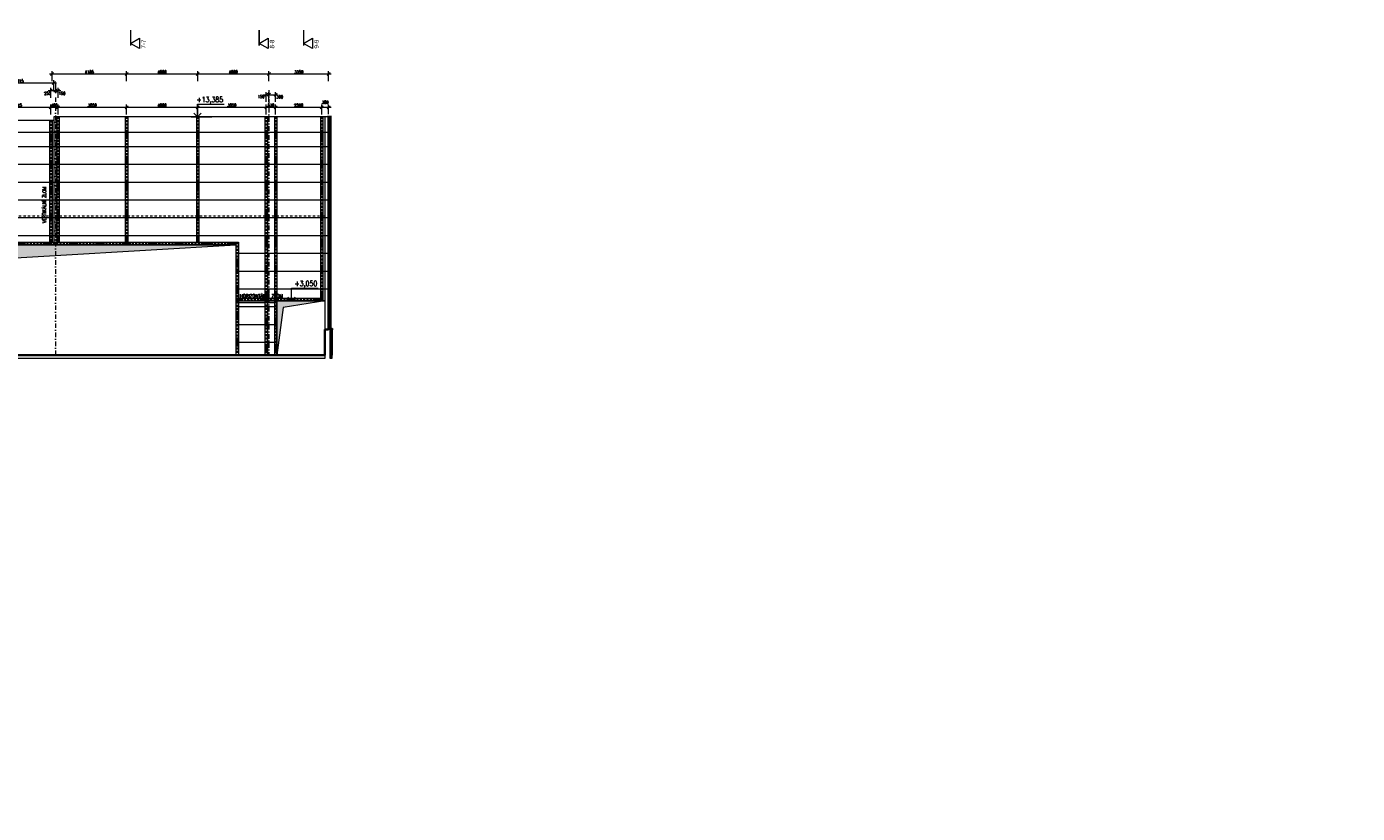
# Model space of a CAD drawing. Header units: millimetres. Extents: x -485339 to 350584, y -1189936 to 0.
# Tile 184 of 256: x 81090 to 155877, y -1189936 to -1145724. Entities that reach past the tile are written whole.
import ezdxf
from ezdxf.enums import TextEntityAlignment as Align

# ---------------------------------------------------------------- set-up
doc = ezdxf.new("R2010")
doc.units = ezdxf.units.MM
doc.header["$LTSCALE"] = 10
for name, pattern in [('ACAD_ISO10W100', [18.5, 12, -3, 0.5, -3]), ('DASHDOT', [25.4, 12.7, -6.35, 0, -6.35]), ('DASHED', [19.05, 12.7, -6.35]), ('ČÁRKOVANÁ', [19.05, 12.7, -6.35])]:
    doc.linetypes.add(name, pattern=pattern)
doc.layers.get('Defpoints').update_dxf_attribs({"color": 201})
for name, color, linetype, lineweight in [('N_kóty', 10, 'Continuous', 18), ('N_popis_fasáda', 212, 'Continuous', 18), ('N_čáry_obrys', 10, 'Continuous', 35), ('N_čáry_obv.plášt', 212, 'Continuous', 18), ('N_čáry_obv.plášt_obrys', 212, 'Continuous', 35), ('N_čáry_plné', 10, 'Continuous', 18), ('N_čáry_pod', 10, 'ČÁRKOVANÁ', 18), ('St_kóty_výškové', 132, 'Continuous', 18), ('St_popis', 250, 'Continuous', 18), ('St_sloupy_opláštění_pohled', 25, 'ČÁRKOVANÁ', 18), ('St_čáry_obrys', 5, 'Continuous', 35), ('St_čáry_osy', 250, 'DASHDOT', 18), ('St_čáry_plné', 250, 'Continuous', 18), ('St_šrafy', 250, 'Continuous', 18)]:
    doc.layers.add(name, color=color, linetype=linetype, lineweight=lineweight)
doc.layers.add('N_profily', color=7, linetype='Continuous', lineweight=18, true_color=0x2424ff)
doc.layers.add('N_PROFILY_KOTY', color=7, linetype='Continuous', lineweight=18, true_color=0x2424ff)
doc.styles.add('Andy', font='arial.ttf')
doc.styles.add('ROMANS', font='romans.shx', dxfattribs={"width": 0.8})
doc.styles.get("Standard").update_dxf_attribs({"font": 'simplex.shx', "width": 0.8})
doc.linetypes.add('IZOLACE', pattern='A,0.0001,-0.1,[134,ltypeshp.shx,S=0.1,R=0,X=-0.1,Y=0],-0.2,[134,ltypeshp.shx,S=0.1,R=180,X=0.1,Y=0],-0.1', length=0.4001)
doc.linetypes.add('ZIGZAG', pattern='A,0.00254,-5.08,[131,ltypeshp.shx,S=5.08,R=0,X=-5.08,Y=0],-10.16,[131,ltypeshp.shx,S=5.08,R=180,X=5.08,Y=0],-5.08', length=20.32254)
doc.dimstyles.new('stavebníM100', dxfattribs={"dimtxt": 165, "dimasz": 170, "dimexe": 150, "dimexo": 100, "dimgap": 30, "dimtad": 1, "dimdec": 0, "dimtxsty": 'Standard', "dimblk": 'OBLIQUE', "dimcen": -2.5, "dimdle": 150, "dimclrd": 256, "dimclre": 256, "dimclrt": 256, "dimadec": 4, "dimazin": 0, "dimtfac": 1, "dimtdec": 0, "dimtmove": 2, "dimatfit": 3, "dimldrblk": 'OBLIQUE', "dimfxl": 400, "dimfxlon": 1, "dimlwd": -1, "dimlwe": -1, "dimarcsym": 0})

# ---------------------------------------------------------------- blocks, each defined once
blk = doc.blocks.new('*U7323')
at = {"color": 0, "linetype": 'ByBlock', "lineweight": -2}
blk.add_line((3, 0), (-7, 0), dxfattribs=at)
for points in [[(0, 0), (0, 6.12), (0, 6.12), (-13, 6.12)], [(1.75, 1.75), (0, 0), (-1.75, 1.75)]]:
    blk.add_lwpolyline(points, dxfattribs=at)
at = {"color": 0, "linetype": 'ByBlock', "lineweight": -2, "style": 'ROMANS', "width": 0.8}
for tag, p in [('VYSKA', (-3.45, 9.63)), ('POPIS_001', (-12.5, 5.12))]:
    blk.add_attdef(tag, text='', height=2.5, dxfattribs=at).set_placement(p, align=Align.TOP_RIGHT)
blk = doc.blocks.new('_OBLIQUE')
at = {"color": 0, "linetype": 'ByBlock'}
blk.add_line((-0.5, -0.5), (0.5, 0.5), dxfattribs=at)
blk = doc.blocks.new('*D8075')
at = {"layer": 'Defpoints', "color": 0}
for p in [(82449, -1150253), (78704, -1150997), (82449, -1150997)]:
    blk.add_point(p, dxfattribs=at)
at = {"layer": 'N_PROFILY_KOTY'}
for p, q in [((78704, -1150653), (78704, -1150103)), ((82449, -1150653), (82449, -1150103)), ((78554, -1150253), (82599, -1150253))]:
    blk.add_line(p, q, dxfattribs=at)
at = {"layer": 'N_PROFILY_KOTY', "linetype": 'ByBlock', "xscale": 170, "yscale": 170, "zscale": 170, "rotation": 180}
blk.add_blockref('_OBLIQUE', (78704, -1150253), dxfattribs=at)
at = {"layer": 'N_PROFILY_KOTY', "linetype": 'ByBlock', "xscale": 170, "yscale": 170, "zscale": 170}
blk.add_blockref('_OBLIQUE', (82449, -1150253), dxfattribs=at)
at = {"layer": 'N_PROFILY_KOTY', "lineweight": 18, "insert": (80577, -1150140), "char_height": 165, "attachment_point": 5}
blk.add_mtext('3745', dxfattribs=at)
blk = doc.blocks.new('*D8076')
at = {"layer": 'Defpoints', "color": 0}
for p in [(82854, -1150253), (82854, -1150792), (82449, -1150997)]:
    blk.add_point(p, dxfattribs=at)
at = {"layer": 'N_PROFILY_KOTY'}
for p, q in [((82449, -1150653), (82449, -1150103)), ((82854, -1150653), (82854, -1150103)), ((82299, -1150253), (83004, -1150253))]:
    blk.add_line(p, q, dxfattribs=at)
at = {"layer": 'N_PROFILY_KOTY', "linetype": 'ByBlock', "xscale": 170, "yscale": 170, "zscale": 170, "rotation": 180}
blk.add_blockref('_OBLIQUE', (82449, -1150253), dxfattribs=at)
at = {"layer": 'N_PROFILY_KOTY', "linetype": 'ByBlock', "xscale": 170, "yscale": 170, "zscale": 170}
blk.add_blockref('_OBLIQUE', (82854, -1150253), dxfattribs=at)
at = {"layer": 'N_PROFILY_KOTY', "lineweight": 18, "insert": (82652, -1150140), "char_height": 165, "attachment_point": 5}
blk.add_mtext('405', dxfattribs=at)
blk = doc.blocks.new('*D8077')
at = {"layer": 'Defpoints', "color": 0}
for p in [(82854, -1150792), (86704, -1150253), (86704, -1150792)]:
    blk.add_point(p, dxfattribs=at)
at = {"layer": 'N_PROFILY_KOTY'}
for p, q in [((82854, -1150653), (82854, -1150103)), ((86704, -1150653), (86704, -1150103)), ((82704, -1150253), (86854, -1150253))]:
    blk.add_line(p, q, dxfattribs=at)
at = {"layer": 'N_PROFILY_KOTY', "linetype": 'ByBlock', "xscale": 170, "yscale": 170, "zscale": 170, "rotation": 180}
blk.add_blockref('_OBLIQUE', (82854, -1150253), dxfattribs=at)
at = {"layer": 'N_PROFILY_KOTY', "linetype": 'ByBlock', "xscale": 170, "yscale": 170, "zscale": 170}
blk.add_blockref('_OBLIQUE', (86704, -1150253), dxfattribs=at)
at = {"layer": 'N_PROFILY_KOTY', "lineweight": 18, "insert": (84779, -1150140), "char_height": 165, "attachment_point": 5}
blk.add_mtext('3850', dxfattribs=at)
blk = doc.blocks.new('*D8078')
at = {"layer": 'Defpoints', "color": 0}
for p in [(86704, -1150792), (90704, -1150253), (90704, -1150792)]:
    blk.add_point(p, dxfattribs=at)
at = {"layer": 'N_PROFILY_KOTY'}
for p, q in [((86704, -1150653), (86704, -1150103)), ((90704, -1150653), (90704, -1150103)), ((86554, -1150253), (90854, -1150253))]:
    blk.add_line(p, q, dxfattribs=at)
at = {"layer": 'N_PROFILY_KOTY', "linetype": 'ByBlock', "xscale": 170, "yscale": 170, "zscale": 170, "rotation": 180}
blk.add_blockref('_OBLIQUE', (86704, -1150253), dxfattribs=at)
at = {"layer": 'N_PROFILY_KOTY', "linetype": 'ByBlock', "xscale": 170, "yscale": 170, "zscale": 170}
blk.add_blockref('_OBLIQUE', (90704, -1150253), dxfattribs=at)
at = {"layer": 'N_PROFILY_KOTY', "lineweight": 18, "insert": (88704, -1150140), "char_height": 165, "attachment_point": 5}
blk.add_mtext('4000', dxfattribs=at)
blk = doc.blocks.new('*D8079')
at = {"layer": 'Defpoints', "color": 0}
for p in [(90704, -1150792), (94554, -1150253), (94554, -1150792)]:
    blk.add_point(p, dxfattribs=at)
at = {"layer": 'N_PROFILY_KOTY'}
for p, q in [((90704, -1150653), (90704, -1150103)), ((94554, -1150653), (94554, -1150103)), ((90554, -1150253), (94704, -1150253))]:
    blk.add_line(p, q, dxfattribs=at)
at = {"layer": 'N_PROFILY_KOTY', "linetype": 'ByBlock', "xscale": 170, "yscale": 170, "zscale": 170, "rotation": 180}
blk.add_blockref('_OBLIQUE', (90704, -1150253), dxfattribs=at)
at = {"layer": 'N_PROFILY_KOTY', "linetype": 'ByBlock', "xscale": 170, "yscale": 170, "zscale": 170}
blk.add_blockref('_OBLIQUE', (94554, -1150253), dxfattribs=at)
at = {"layer": 'N_PROFILY_KOTY', "lineweight": 18, "insert": (92629, -1150140), "char_height": 165, "attachment_point": 5}
blk.add_mtext('3850', dxfattribs=at)
blk = doc.blocks.new('*D8080')
at = {"layer": 'Defpoints', "color": 0}
for p in [(94554, -1150792), (95084, -1150253), (95084, -1150792)]:
    blk.add_point(p, dxfattribs=at)
at = {"layer": 'N_PROFILY_KOTY'}
for p, q in [((94554, -1150653), (94554, -1150103)), ((95084, -1150653), (95084, -1150103)), ((94404, -1150253), (95234, -1150253))]:
    blk.add_line(p, q, dxfattribs=at)
at = {"layer": 'N_PROFILY_KOTY', "linetype": 'ByBlock', "xscale": 170, "yscale": 170, "zscale": 170, "rotation": 180}
blk.add_blockref('_OBLIQUE', (94554, -1150253), dxfattribs=at)
at = {"layer": 'N_PROFILY_KOTY', "linetype": 'ByBlock', "xscale": 170, "yscale": 170, "zscale": 170}
blk.add_blockref('_OBLIQUE', (95084, -1150253), dxfattribs=at)
at = {"layer": 'N_PROFILY_KOTY', "lineweight": 18, "insert": (94819, -1150140), "char_height": 165, "attachment_point": 5}
blk.add_mtext('530', dxfattribs=at)
blk = doc.blocks.new('*D8081')
at = {"layer": 'Defpoints', "color": 0}
for p in [(95084, -1150792), (97674, -1150253), (97674, -1150793)]:
    blk.add_point(p, dxfattribs=at)
at = {"layer": 'N_PROFILY_KOTY'}
for p, q in [((95084, -1150653), (95084, -1150103)), ((97674, -1150653), (97674, -1150103)), ((94934, -1150253), (97824, -1150253))]:
    blk.add_line(p, q, dxfattribs=at)
at = {"layer": 'N_PROFILY_KOTY', "linetype": 'ByBlock', "xscale": 170, "yscale": 170, "zscale": 170, "rotation": 180}
blk.add_blockref('_OBLIQUE', (95084, -1150253), dxfattribs=at)
at = {"layer": 'N_PROFILY_KOTY', "linetype": 'ByBlock', "xscale": 170, "yscale": 170, "zscale": 170}
blk.add_blockref('_OBLIQUE', (97674, -1150253), dxfattribs=at)
at = {"layer": 'N_PROFILY_KOTY', "lineweight": 18, "insert": (96379, -1150140), "char_height": 165, "attachment_point": 5}
blk.add_mtext('2590', dxfattribs=at)
blk = doc.blocks.new('*D8082')
at = {"layer": 'Defpoints', "color": 0}
for p in [(97674, -1150793), (98063, -1150253), (98063, -1150747)]:
    blk.add_point(p, dxfattribs=at)
at = {"layer": 'N_PROFILY_KOTY'}
for p, q in [((97674, -1150653), (97674, -1150103)), ((98063, -1150647), (98063, -1150103)), ((97524, -1150253), (98213, -1150253))]:
    blk.add_line(p, q, dxfattribs=at)
at = {"layer": 'N_PROFILY_KOTY', "linetype": 'ByBlock', "xscale": 170, "yscale": 170, "zscale": 170, "rotation": 180}
blk.add_blockref('_OBLIQUE', (97674, -1150253), dxfattribs=at)
at = {"layer": 'N_PROFILY_KOTY', "linetype": 'ByBlock', "xscale": 170, "yscale": 170, "zscale": 170}
blk.add_blockref('_OBLIQUE', (98063, -1150253), dxfattribs=at)
at = {"layer": 'N_PROFILY_KOTY', "lineweight": 18, "insert": (97869, -1149975), "char_height": 165, "attachment_point": 5}
blk.add_mtext('389', dxfattribs=at)
blk = doc.blocks.new('*D8094')
at = {"layer": 'Defpoints', "color": 0}
for p in [(82704, -1148767), (82704, -1149317), (82449, -1150997)]:
    blk.add_point(p, dxfattribs=at)
at = {"layer": 'N_PROFILY_KOTY'}
for p, q in [((82299, -1149317), (82854, -1149317)), ((82449, -1149717), (82449, -1149167)), ((82704, -1148917), (82704, -1149467))]:
    blk.add_line(p, q, dxfattribs=at)
at = {"layer": 'N_PROFILY_KOTY', "linetype": 'ByBlock', "xscale": 170, "yscale": 170, "zscale": 170, "rotation": 180}
blk.add_blockref('_OBLIQUE', (82449, -1149317), dxfattribs=at)
at = {"layer": 'N_PROFILY_KOTY', "linetype": 'ByBlock', "xscale": 170, "yscale": 170, "zscale": 170}
blk.add_blockref('_OBLIQUE', (82704, -1149317), dxfattribs=at)
at = {"layer": 'N_PROFILY_KOTY', "lineweight": 18, "insert": (82262, -1149479), "char_height": 165, "attachment_point": 5}
blk.add_mtext('255', dxfattribs=at)
blk = doc.blocks.new('*D8095')
at = {"layer": 'Defpoints', "color": 0}
for p in [(82704, -1148767), (82854, -1149317), (82854, -1149857)]:
    blk.add_point(p, dxfattribs=at)
at = {"layer": 'N_PROFILY_KOTY'}
for p, q in [((82554, -1149317), (83004, -1149317)), ((82704, -1148917), (82704, -1149467)), ((82854, -1149717), (82854, -1149167))]:
    blk.add_line(p, q, dxfattribs=at)
at = {"layer": 'N_PROFILY_KOTY', "linetype": 'ByBlock', "xscale": 170, "yscale": 170, "zscale": 170, "rotation": 180}
blk.add_blockref('_OBLIQUE', (82704, -1149317), dxfattribs=at)
at = {"layer": 'N_PROFILY_KOTY', "linetype": 'ByBlock', "xscale": 170, "yscale": 170, "zscale": 170}
blk.add_blockref('_OBLIQUE', (82854, -1149317), dxfattribs=at)
at = {"layer": 'N_PROFILY_KOTY', "lineweight": 18, "insert": (83078, -1149479), "char_height": 165, "attachment_point": 5}
blk.add_mtext('150', dxfattribs=at)
blk = doc.blocks.new('*D8096')
at = {"layer": 'Defpoints', "color": 0}
for p in [(94704, -1149548), (94554, -1150792), (94704, -1150792)]:
    blk.add_point(p, dxfattribs=at)
at = {"layer": 'N_PROFILY_KOTY'}
for p, q in [((94554, -1149948), (94554, -1149398)), ((94704, -1149948), (94704, -1149398)), ((94404, -1149548), (94854, -1149548))]:
    blk.add_line(p, q, dxfattribs=at)
at = {"layer": 'N_PROFILY_KOTY', "linetype": 'ByBlock', "xscale": 170, "yscale": 170, "zscale": 170, "rotation": 180}
blk.add_blockref('_OBLIQUE', (94554, -1149548), dxfattribs=at)
at = {"layer": 'N_PROFILY_KOTY', "linetype": 'ByBlock', "xscale": 170, "yscale": 170, "zscale": 170}
blk.add_blockref('_OBLIQUE', (94704, -1149548), dxfattribs=at)
at = {"layer": 'N_PROFILY_KOTY', "lineweight": 18, "insert": (94265, -1149653), "char_height": 165, "attachment_point": 5}
blk.add_mtext('150', dxfattribs=at)
blk = doc.blocks.new('*D8097')
at = {"layer": 'Defpoints', "color": 0}
for p in [(95084, -1149548), (94704, -1150792), (95084, -1150792)]:
    blk.add_point(p, dxfattribs=at)
at = {"layer": 'N_PROFILY_KOTY'}
for p, q in [((94704, -1149948), (94704, -1149398)), ((95084, -1149948), (95084, -1149398)), ((94554, -1149548), (95234, -1149548))]:
    blk.add_line(p, q, dxfattribs=at)
at = {"layer": 'N_PROFILY_KOTY', "linetype": 'ByBlock', "xscale": 170, "yscale": 170, "zscale": 170, "rotation": 180}
blk.add_blockref('_OBLIQUE', (94704, -1149548), dxfattribs=at)
at = {"layer": 'N_PROFILY_KOTY', "linetype": 'ByBlock', "xscale": 170, "yscale": 170, "zscale": 170}
blk.add_blockref('_OBLIQUE', (95084, -1149548), dxfattribs=at)
at = {"layer": 'N_PROFILY_KOTY', "lineweight": 18, "insert": (95313, -1149672), "char_height": 165, "attachment_point": 5}
blk.add_mtext('380', dxfattribs=at)
blk = doc.blocks.new('*D8125')
at = {"layer": 'Defpoints', "color": 0}
for p in [(82619, -1148891), (82619, -1150792), (78704, -1150997)]:
    blk.add_point(p, dxfattribs=at)
at = {"layer": 'N_kóty'}
for p, q in [((78554, -1148891), (82769, -1148891)), ((78704, -1149291), (78704, -1148741)), ((82619, -1149291), (82619, -1148741))]:
    blk.add_line(p, q, dxfattribs=at)
at = {"layer": 'N_kóty', "linetype": 'ByBlock', "xscale": 170, "yscale": 170, "zscale": 170, "rotation": 180}
blk.add_blockref('_OBLIQUE', (78704, -1148891), dxfattribs=at)
at = {"layer": 'N_kóty', "linetype": 'ByBlock', "xscale": 170, "yscale": 170, "zscale": 170}
blk.add_blockref('_OBLIQUE', (82619, -1148891), dxfattribs=at)
at = {"layer": 'N_kóty', "lineweight": 18, "insert": (80662, -1148779), "char_height": 165, "attachment_point": 5}
blk.add_mtext('3915', dxfattribs=at)
blk = doc.blocks.new('*D8126')
at = {"layer": 'Defpoints', "color": 0}
for p in [(86704, -1148380), (86704, -1150792), (82519, -1150997)]:
    blk.add_point(p, dxfattribs=at)
at = {"layer": 'N_kóty'}
for p, q in [((82369, -1148380), (86854, -1148380)), ((82519, -1148780), (82519, -1148230)), ((86704, -1148780), (86704, -1148230))]:
    blk.add_line(p, q, dxfattribs=at)
at = {"layer": 'N_kóty', "linetype": 'ByBlock', "xscale": 170, "yscale": 170, "zscale": 170, "rotation": 180}
blk.add_blockref('_OBLIQUE', (82519, -1148380), dxfattribs=at)
at = {"layer": 'N_kóty', "linetype": 'ByBlock', "xscale": 170, "yscale": 170, "zscale": 170}
blk.add_blockref('_OBLIQUE', (86704, -1148380), dxfattribs=at)
at = {"layer": 'N_kóty', "lineweight": 18, "insert": (84612, -1148267), "char_height": 165, "attachment_point": 5}
blk.add_mtext('4185', dxfattribs=at)
blk = doc.blocks.new('*D8127')
at = {"layer": 'Defpoints', "color": 0}
for p in [(90704, -1148380), (86704, -1150792), (90704, -1150792)]:
    blk.add_point(p, dxfattribs=at)
at = {"layer": 'N_kóty'}
for p, q in [((86554, -1148380), (90854, -1148380)), ((86704, -1148780), (86704, -1148230)), ((90704, -1148780), (90704, -1148230))]:
    blk.add_line(p, q, dxfattribs=at)
at = {"layer": 'N_kóty', "linetype": 'ByBlock', "xscale": 170, "yscale": 170, "zscale": 170, "rotation": 180}
blk.add_blockref('_OBLIQUE', (86704, -1148380), dxfattribs=at)
at = {"layer": 'N_kóty', "linetype": 'ByBlock', "xscale": 170, "yscale": 170, "zscale": 170}
blk.add_blockref('_OBLIQUE', (90704, -1148380), dxfattribs=at)
at = {"layer": 'N_kóty', "lineweight": 18, "insert": (88704, -1148267), "char_height": 165, "attachment_point": 5}
blk.add_mtext('4000', dxfattribs=at)
blk = doc.blocks.new('*D8128')
at = {"layer": 'Defpoints', "color": 0}
for p in [(94704, -1148380), (90704, -1150792), (94704, -1150792)]:
    blk.add_point(p, dxfattribs=at)
at = {"layer": 'N_kóty'}
for p, q in [((90554, -1148380), (94854, -1148380)), ((90704, -1148780), (90704, -1148230)), ((94704, -1148780), (94704, -1148230))]:
    blk.add_line(p, q, dxfattribs=at)
at = {"layer": 'N_kóty', "linetype": 'ByBlock', "xscale": 170, "yscale": 170, "zscale": 170, "rotation": 180}
blk.add_blockref('_OBLIQUE', (90704, -1148380), dxfattribs=at)
at = {"layer": 'N_kóty', "linetype": 'ByBlock', "xscale": 170, "yscale": 170, "zscale": 170}
blk.add_blockref('_OBLIQUE', (94704, -1148380), dxfattribs=at)
at = {"layer": 'N_kóty', "lineweight": 18, "insert": (92704, -1148267), "char_height": 165, "attachment_point": 5}
blk.add_mtext('4000', dxfattribs=at)
blk = doc.blocks.new('*D8129')
at = {"layer": 'Defpoints', "color": 0}
for p in [(98063, -1148380), (94704, -1150792), (98063, -1150792)]:
    blk.add_point(p, dxfattribs=at)
at = {"layer": 'N_kóty'}
for p, q in [((94554, -1148380), (98213, -1148380)), ((94704, -1148780), (94704, -1148230)), ((98063, -1148780), (98063, -1148230))]:
    blk.add_line(p, q, dxfattribs=at)
at = {"layer": 'N_kóty', "linetype": 'ByBlock', "xscale": 170, "yscale": 170, "zscale": 170, "rotation": 180}
blk.add_blockref('_OBLIQUE', (94704, -1148380), dxfattribs=at)
at = {"layer": 'N_kóty', "linetype": 'ByBlock', "xscale": 170, "yscale": 170, "zscale": 170}
blk.add_blockref('_OBLIQUE', (98063, -1148380), dxfattribs=at)
at = {"layer": 'N_kóty', "lineweight": 18, "insert": (96384, -1148267), "char_height": 165, "attachment_point": 5}
blk.add_mtext('3359', dxfattribs=at)

msp = doc.modelspace()

# ---------------------------------------------------------------- hatches: boundary and pattern name
at = {"layer": 'N_čáry_obv.plášt'}
h = msp.add_hatch(dxfattribs=at)
h.set_pattern_fill('HONEY', color=256, scale=20, angle=180)
h.set_pattern_definition([(0, (531980.6, -191538.767), (95.25, 54.992613), [63.5, -127]), (120, (531980.6, -191538.767), (-95.2499998, 54.9926133), [63.5, -127]), (60, (531980.6, -191538.767), (2e-07, 109.9852262), [-127, 63.5])])
h.paths.add_polyline_path([(98154.2, -1164377.3), (98234.2, -1164377.3), (98234.2, -1164177.3), (98234.2, -1163877.3), (98204.2, -1163877.3), (98154.2, -1163877.3), (98154.2, -1164177.3)])
at = {"layer": 'St_šrafy', "lineweight": 18}
h = msp.add_hatch(color=253, dxfattribs=at)
h.dxf.hatch_style = 1
h.paths.add_polyline_path([(71854.5, -1164177.3), (72524.1, -1159184.9), (92854.5, -1157977.3), (71854.5, -1157977.3)])
h = msp.add_hatch(color=253, dxfattribs=at)
h.dxf.hatch_style = 1
h.paths.add_polyline_path([(95154.5, -1164177.3), (95154.5, -1161127.3), (97854.2, -1161127.3), (95498.5, -1161516.1)])

# ---------------------------------------------------------------- linework, layer by layer
at = {"layer": 'N_profily', "lineweight": 18}
for points in [[(82784.5, -1150792.3), (82784.5, -1157837.3)], [(82924.5, -1150792.3), (82924.5, -1157837.3)], [(86634.5, -1150792.3), (86634.5, -1157837.3)], [(86774.5, -1150792.3), (86774.5, -1157837.3)], [(90634.5, -1150792.3), (90634.5, -1157837.3)], [(90774.5, -1150792.3), (90774.5, -1157837.3)], [(94484.5, -1150792.3), (94484.5, -1164177.3)], [(94624.5, -1150792.3), (94624.5, -1164177.3)], [(95014.5, -1150792.3), (95014.5, -1164177.3)], [(95154.5, -1150792.3), (95154.5, -1164177.3)], [(97605, -1150792.3), (97605, -1161127.3)], [(97745, -1150792.3), (97745, -1161127.3)], [(82379.5, -1150997.3), (82379.5, -1157837.3)], [(82519.5, -1150997.3), (82519.5, -1157837.3)], [(47714.5, -1157837.3), (92994.5, -1157837.3)], [(47854.5, -1157977.3), (92854.5, -1157977.3)], [(92854.5, -1157837.3), (92854.5, -1164177.3)], [(92994.5, -1157837.3), (92994.5, -1164177.3)], [(92994.5, -1160987.3), (97605, -1160987.3)], [(92994.5, -1161127.3), (97605, -1161127.3)]]:
    msp.add_lwpolyline(points, dxfattribs=at)
at = {"layer": 'N_profily', "linetype": 'ACAD_ISO10W100', "lineweight": 18}
for points in [[(82854.5, -1150792.3), (82854.5, -1157837.3)], [(86704.5, -1150792.3), (86704.5, -1157837.3)], [(90704.5, -1150792.3), (90704.5, -1157837.3)], [(94554.5, -1150792.3), (94554.5, -1164177.3)], [(95084.5, -1150792.3), (95084.5, -1164177.3)], [(97674.1, -1150793.1), (97674.1, -1161128.1)], [(82449.5, -1150997.3), (82449.5, -1157837.3)], [(47784.5, -1157907.3), (92924.5, -1157907.3)], [(92924.5, -1157837.3), (92924.5, -1164177.3)], [(92928.5, -1161057.3), (97675, -1161057.3)]]:
    msp.add_lwpolyline(points, dxfattribs=at)
at = {"layer": 'N_profily', "lineweight": 18}
for points in [[(92920.5, -1160995.8), (92920.5, -1161118.8), (92854.5, -1161118.8), (92854.5, -1161127.3), (92994.5, -1161127.3), (92994.5, -1161118.8), (92928.5, -1161118.8), (92928.5, -1160995.8), (92994.5, -1160995.8), (92994.5, -1160987.3), (92854.5, -1160987.3), (92854.5, -1160995.8)], [(95080.5, -1160995.8), (95080.5, -1161118.8), (95014.5, -1161118.8), (95014.5, -1161127.3), (95154.5, -1161127.3), (95154.5, -1161118.8), (95088.5, -1161118.8), (95088.5, -1160995.8), (95154.5, -1160995.8), (95154.5, -1160987.3), (95014.5, -1160987.3), (95014.5, -1160995.8)]]:
    msp.add_lwpolyline(points, close=True, dxfattribs=at)
at = {"layer": 'N_čáry_obrys'}
msp.add_line((98234.2, -1164177.3), (98234.2, -1162700.6), dxfattribs=at)
msp.add_lwpolyline([(98068.2, -1162669.7), (98068.2, -1162700.6), (98260.1, -1162700.6), (98274.2, -1162744.2), (98252.1, -1162731.2)], dxfattribs=at)
at = {"layer": 'N_čáry_obv.plášt', "linetype": 'IZOLACE', "ltscale": 8}
msp.add_line((98194.2, -1163877.3), (98194.2, -1162737.3), dxfattribs=at)
at = {"layer": 'N_čáry_obv.plášt', "linetype": 'ZIGZAG', "ltscale": 0.8}
msp.add_lwpolyline([(98114.2, -1150750.2), (98114.2, -1162700.6)], dxfattribs=at)
at = {"layer": 'N_čáry_obv.plášt'}
for points in [[(98164.2, -1160762.3), (98164.2, -1162730.6)], [(98154.2, -1162737.3), (98234.2, -1162737.3)]]:
    msp.add_lwpolyline(points, dxfattribs=at)
at = {"layer": 'N_čáry_obv.plášt', "linetype": 'IZOLACE', "ltscale": 3}
msp.add_lwpolyline([(98064.2, -1162719.2), (98234.2, -1162719.2)], dxfattribs=at)
at = {"layer": 'N_čáry_obv.plášt'}
msp.add_lwpolyline([(98154.2, -1164377.3), (98154.2, -1164177.3), (98154.2, -1163877.3), (98204.2, -1163877.3), (98234.2, -1163877.3), (98234.2, -1164177.3), (98234.2, -1164377.3)], close=True, dxfattribs=at)
at = {"layer": 'N_čáry_obv.plášt_obrys', "lineweight": 18}
for points in [[(98063.4, -1150792.3), (82619.5, -1150792.3)], [(82619.5, -1150792.3), (82619.5, -1157837.3)], [(98063.4, -1151677.3), (1634.4, -1151677.3)], [(82619.5, -1150997.3), (16919.5, -1150997.3)], [(98063.5, -1152477.3), (1634.4, -1152477.3)], [(98063.6, -1153477.3), (1634.3, -1153477.3)], [(98063.7, -1154477.3), (1634.2, -1154477.3)], [(98063.8, -1155477.3), (1634.1, -1155477.3)], [(98063.8, -1156477.3), (1634, -1156477.3)], [(98063.9, -1157477.3), (1634, -1157477.3)], [(71854.5, -1157977.3), (92854.5, -1157977.3)], [(92854.5, -1157977.3), (92854.5, -1164177.3)], [(98064, -1158477.3), (92854.5, -1158477.3)], [(98064.1, -1159477.3), (92854.5, -1159477.3)], [(98064.2, -1160477.3), (92854.5, -1160477.3)], [(95154.5, -1161247.3), (92854.5, -1161247.3)], [(95154.5, -1161127.3), (95154.5, -1164177.3)], [(97854.2, -1161127.3), (95154.5, -1161127.3)], [(95154.5, -1164177.3), (95154.5, -1161127.3), (97854.2, -1161127.3), (95498.5, -1161516.1), (95154.5, -1164177.3)], [(95154.5, -1161477.3), (92854.5, -1161477.3)], [(95154.5, -1162477.3), (92854.5, -1162477.3)], [(95154.5, -1163477.3), (92854.5, -1163477.3)]]:
    msp.add_lwpolyline(points, dxfattribs=at)
at = {"layer": 'N_čáry_obv.plášt_obrys', "linetype": 'DASHED', "lineweight": 18}
for points in [[(82739.5, -1150792.3), (82739.5, -1157837.3)], [(95154.5, -1161127.3), (92854.5, -1161127.3)]]:
    msp.add_lwpolyline(points, dxfattribs=at)
at = {"layer": 'N_čáry_obv.plášt_obrys', "ltscale": 10}
for points in [[(98063.4, -1150746.5), (98064.4, -1162719.2)], [(98164.2, -1150733.6), (98164.2, -1162700.6)]]:
    msp.add_lwpolyline(points, dxfattribs=at)
at = {"layer": 'N_čáry_obv.plášt_obrys', "lineweight": 18}
msp.add_lwpolyline([(71854.5, -1164177.3), (72524.1, -1159184.9), (92854.5, -1157977.3), (71854.5, -1157977.3)], close=True, dxfattribs=at)
at = {"layer": 'N_čáry_plné'}
for points in [[(98234.2, -1163877.3), (98154.2, -1163877.3)], [(98234.2, -1164177.3), (98234.2, -1164377.3)]]:
    msp.add_lwpolyline(points, dxfattribs=at)
at = {"layer": 'N_čáry_pod', "linetype": 'DASHED', "ltscale": 0.2, "const_width": 5}
msp.add_lwpolyline([(-480994, -929890.9), (286897.8, -929890.9), (286897.8, -1189933.9), (-480994, -1189933.9)], close=True, dxfattribs=at)
at = {"layer": 'St_popis', "linetype": 'DASHDOT', "ltscale": 2, "const_width": 83.3}
for points in [[(86935.6, -1146799.2), (86935.6, -1145907.9)], [(94160, -1146799.2), (94160, -1145907.9)], [(96654.5, -1146799.2), (96654.5, -1145907.9)]]:
    msp.add_lwpolyline(points, dxfattribs=at)
at = {"layer": 'St_popis'}
for points in [[(86935.6, -1146670.2), (87437.9, -1146380.2), (87437.9, -1146960.2)], [(94160, -1146670.2), (94662.2, -1146380.2), (94662.2, -1146960.2)], [(96654.5, -1146670.2), (97156.8, -1146380.2), (97156.8, -1146960.2)]]:
    msp.add_lwpolyline(points, close=True, dxfattribs=at)
at = {"layer": 'St_sloupy_opláštění_pohled', "linetype": 'Continuous'}
msp.add_lwpolyline([(97854.2, -1150792.3), (97854.2, -1164177.3)], dxfattribs=at)
at = {"layer": 'St_čáry_obrys'}
for p, q in [((98064.2, -1162737.3), (97854.2, -1162737.3)), ((97854.2, -1162737.3), (97854.2, -1164177.3))]:
    msp.add_line(p, q, dxfattribs=at)
msp.add_lwpolyline([(97854.2, -1164177.3), (1843.7, -1164177.3)], dxfattribs=at)
at = {"layer": 'St_čáry_osy', "lineweight": 18, "ltscale": 2}
for points in [[(94704.5, -1149287.5), (94704.5, -1164177.3)], [(82704.5, -1149702.5), (82704.5, -1164177.3)]]:
    msp.add_lwpolyline(points, dxfattribs=at)
at = {"layer": 'St_čáry_osy', "lineweight": 18}
for points in [[(1634, -1156351), (97854.2, -1156355.7)], [(1634, -1157462), (97854.2, -1157466.7)]]:
    msp.add_lwpolyline(points, dxfattribs=at)
at = {"layer": 'St_čáry_plné'}
msp.add_line((98154.2, -1164177.3), (98154.2, -1162737.3), dxfattribs=at)
for points in [[(97854.2, -1152093.5), (97854.2, -1164377.3)], [(97854.2, -1162737.3), (97854.2, -1164377.3)], [(98154.2, -1162737.3), (98154.2, -1164377.3)], [(97854.2, -1164377.3), (1843.7, -1164377.3)]]:
    msp.add_lwpolyline(points, dxfattribs=at)
at = {"layer": 'St_šrafy'}
msp.add_lwpolyline([(98154.2, -1162737.3), (97854.2, -1162737.3)], dxfattribs=at)

# ---------------------------------------------------------------- block references
at = {"layer": 'St_kóty_výškové'}
ref = msp.add_blockref('*U7323', (90688.9, -1150792.3), dxfattribs=dict(at, xscale=-115.8301158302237, yscale=115.8301158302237, zscale=115.8301158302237))
ref.add_attrib('VYSKA', '+13,385', dxfattribs={"layer": '0', "color": 0, "linetype": 'ByBlock', "lineweight": -2, "height": 289.58, "style": 'ROMANS', "width": 0.8}).set_placement((92136.7, -1149677.4), align=Align.TOP_RIGHT)
ref = msp.add_blockref('*U7323', (95977, -1161127.3), dxfattribs=dict(at, xscale=-115.8301158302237, yscale=115.8301158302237, zscale=115.8301158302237))
ref.add_attrib('VYSKA', '+3,050', dxfattribs={"layer": '0', "color": 0, "linetype": 'ByBlock', "lineweight": -2, "height": 289.58, "style": 'ROMANS', "width": 0.8}).set_placement((97424.8, -1160012.4), align=Align.TOP_RIGHT)

# ---------------------------------------------------------------- texts
at = {"layer": 'N_popis_fasáda', "lineweight": 18, "width": 0.8}
msp.add_text('VERTIKÁLNÍ ZLOM', height=200, rotation=90, dxfattribs=at).set_placement((82186.3, -1156753.8))
msp.add_text('HORIZONTÁLNÍ ZLOM', height=200, dxfattribs=at).set_placement((93066.5, -1160963.6))
at = {"layer": 'St_popis', "style": 'Andy'}
for s, p in [('7-7', (87783.9, -1146955.8)), ('8-8', (95008.2, -1146955.8)), ('9-9', (97502.8, -1146955.8))]:
    msp.add_text(s, height=250, rotation=90, dxfattribs=at).set_placement(p)

# ---------------------------------------------------------------- dimensions: what is measured, and where the dimension line sits
at = {"layer": 'N_kóty', "lineweight": 18}
for base, p1, p2, picture, middle in [((82619.5, -1148891.1), (78704.5, -1150997.3), (82619.5, -1150792.3), '*D8125', (80662, -1148778.6)), ((86704.5, -1148380), (82519.5, -1150997.3), (86704.5, -1150792.3), '*D8126', (84612, -1148267.5)), ((90704.5, -1148380), (86704.5, -1150792.3), (90704.5, -1150792.3), '*D8127', (88704.5, -1148267.5)), ((94704.5, -1148380), (90704.5, -1150792.3), (94704.5, -1150792.3), '*D8128', (92704.5, -1148267.5)), ((98063.4, -1148380), (94704.5, -1150792.3), (98063.4, -1150792), '*D8129', (96383.9, -1148267.5))]:
    dim = msp.add_linear_dim(base=base, p1=p1, p2=p2, dimstyle='stavebníM100', dxfattribs=at)
    dim.commit()
    dim.dimension.update_dxf_attribs({"geometry": picture, "text_midpoint": middle})
at = {"layer": 'N_PROFILY_KOTY', "lineweight": 18}
for base, p1, p2, picture, middle in [((82704.5, -1149317.5), (82449.5, -1150997.3), (82704.5, -1148767), '*D8094', (82262.1, -1149478.6)), ((82854.5, -1149317.5), (82704.5, -1148767), (82854.5, -1149856.8), '*D8095', (83077.5, -1149478.6)), ((94704.5, -1149548.5), (94554.5, -1150792.3), (94704.5, -1150792.3), '*D8096', (94265, -1149653)), ((95084.5, -1149548.5), (94704.5, -1150792.3), (95084.5, -1150792.3), '*D8097', (95313, -1149671.5))]:
    dim = msp.add_linear_dim(base=base, p1=p1, p2=p2, dimstyle='stavebníM100', override={"dimtxsty": 'Standard', "dimldrblk": 'OBLIQUE'}, dxfattribs=at)
    dim.commit()
    dim.dimension.update_dxf_attribs({"geometry": picture, "text_midpoint": middle, "dimtype": 160})
for base, p1, p2, picture, middle in [((82449.5, -1150253), (78704.5, -1150997.3), (82449.5, -1150997.3), '*D8075', (80577, -1150140.5)), ((82854.5, -1150253), (82449.5, -1150997.3), (82854.5, -1150792.3), '*D8076', (82652, -1150140.5)), ((86704.5, -1150253), (82854.5, -1150792.3), (86704.5, -1150792.3), '*D8077', (84779.5, -1150140.5)), ((90704.5, -1150253), (86704.5, -1150792.3), (90704.5, -1150792.3), '*D8078', (88704.5, -1150140.5)), ((94554.5, -1150253), (90704.5, -1150792.3), (94554.5, -1150792.3), '*D8079', (92629.5, -1150140.5)), ((95084.5, -1150253), (94554.5, -1150792.3), (95084.5, -1150792.3), '*D8080', (94819.5, -1150140.5)), ((97674.1, -1150253), (95084.5, -1150792.3), (97674.1, -1150793.1), '*D8081', (96379.3, -1150140.5)), ((98063.4, -1150253), (97674.1, -1150793.1), (98063.4, -1150746.5), '*D8082', (97868.7, -1149975.5))]:
    dim = msp.add_linear_dim(base=base, p1=p1, p2=p2, dimstyle='stavebníM100', dxfattribs=at)
    dim.commit()
    dim.dimension.update_dxf_attribs({"geometry": picture, "text_midpoint": middle})

doc.saveas('drawing.dxf')
